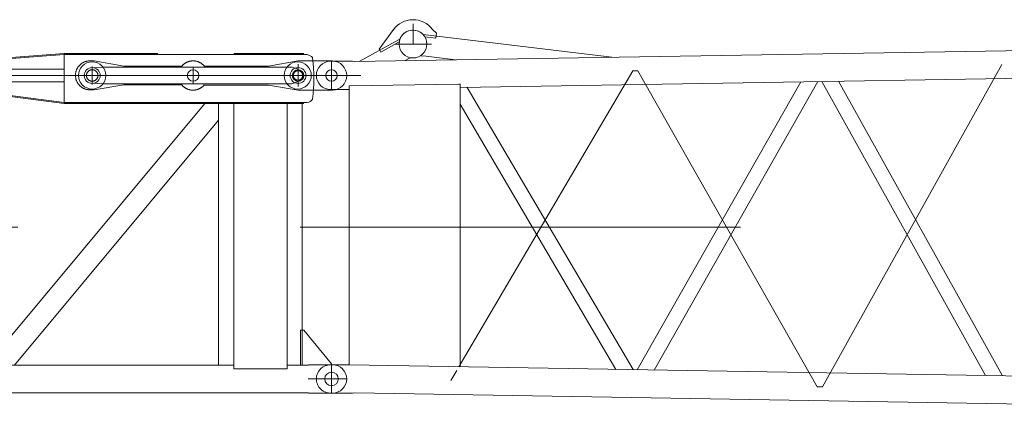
# Model space of a CAD drawing. Extents: x 22073 to 142282, y 6659 to 108851.
# Tile 10 of 68: x 54264 to 58971, y 14752 to 16689. Entities that reach past the tile are written whole.
import ezdxf

# ---------------------------------------------------------------- set-up
doc = ezdxf.new("R2010")
doc.units = 0
doc.header["$LTSCALE"] = 150
doc.header["$MEASUREMENT"] = 0
doc.linetypes.add('CENTER', pattern=[50.5, 30, -9, 2.5, -9])
doc.linetypes.add('HIDDEN', pattern=[12.6, 8.4, -4.2])
doc.layers.add('11', color=7, linetype='Continuous')

# ---------------------------------------------------------------- blocks, each defined once
blk = doc.blocks.new('*G25')
at = {"layer": '11', "color": 7, "linetype": 'HIDDEN', "lineweight": 9}
for p, q in [((54600.4, 16492.8), (54621.1, 16492.8)), ((54621.1, 16492.8), (54762.6, 16467.8)), ((55453.2, 16467.5), (55595.1, 16492.3)), ((55595.1, 16492.3), (55666.1, 16492.3)), ((54762.6, 16467.8), (55039.7, 16467.8)), ((55146.8, 16467.5), (55453.2, 16467.5)), ((54621, 16354.2), (54601, 16354.2)), ((54762.5, 16377.8), (54621, 16354.2)), ((55039.6, 16377.6), (54762.5, 16377.6)), ((55453.1, 16377.3), (55146.8, 16377.3)), ((55595, 16352.2), (55453.1, 16377.3)), ((55668.6, 16352.2), (55595, 16352.2))]:
    blk.add_line(p, q, dxfattribs=at)
at = {"layer": '11', "color": 7, "linetype": 'Continuous', "lineweight": 9}
for p, q in [((55666.1, 16492.2), (55760.1, 16492.2)), ((55760, 16352.1), (55668.6, 16352.1))]:
    blk.add_line(p, q, dxfattribs=at)
at = {"layer": '11', "color": 7, "linetype": 'CENTER', "lineweight": 9}
for p, q in [((55755, 16484.6), (55755, 16367)), ((55755, 16370), (55755, 16478.1))]:
    blk.add_line(p, q, dxfattribs=at)
at = {"layer": '11', "color": 7, "linetype": 'HIDDEN', "lineweight": 9}
for centre, radius, start, end in [((54600.4, 16423.5), 69.3, 90, -89.5209), ((55093.2, 16422.6), 70, 40.0008, 139.8162), ((55093.2, 16422.6), 70, -140.0136, -40.1776)]:
    blk.add_arc(centre, radius, start, end, dxfattribs=at)
at = {"layer": '11', "color": 7, "linetype": 'Continuous', "lineweight": 9}
blk.add_arc((55757.5, 16422.1), 70.1, -87.9355, 87.8656, dxfattribs=at)
blk = doc.blocks.new('*G24')
at = {"layer": '11', "color": 7, "linetype": 'CENTER', "lineweight": 9}
for p, q in [((55595, 16370.2), (55595, 16476.4)), ((54611, 16379), (54611, 16465.6)), ((54611, 16414.3), (54611, 16439.3)), ((54611, 16410.2), (54611, 16437.9)), ((55093.2, 16383.5), (55093.2, 16460.4)), ((55595, 16422.9), (55595, 16465.4)), ((55595, 16412), (55595, 16432.1)), ((54403, 16422.9), (55755, 16422.9)), ((54403, 16422.9), (55894.6, 16422.9)), ((55707.2, 16422.9), (54588.5, 16422.9)), ((55595, 16420.8), (55595, 16425.1)), ((55595, 16420.8), (55595, 16425.1)), ((55595, 16422.9), (55595, 16385.4))]:
    blk.add_line(p, q, dxfattribs=at)
at = {"layer": '11', "color": 7, "linetype": 'Continuous', "lineweight": 9}
blk.add_circle((55093.2, 16422.6), 27.5, dxfattribs=at)
at = {"layer": '11', "color": 7, "linetype": 'CENTER', "lineweight": 9}
blk.add_circle((55595, 16422.9), 22.5, dxfattribs=at)
at = {"layer": '11', "color": 7, "linetype": 'Continuous', "lineweight": 9}
blk.add_arc((55595, 16422.9), 22.5, -90, 90, dxfattribs=at)
at = {"layer": '11', "color": 7, "linetype": 'HIDDEN', "lineweight": 9}
blk.add_arc((55595, 16422.9), 22.5, -90, 90, dxfattribs=at)
at = {"color": 7, "linetype": 'Continuous', "lineweight": 9}
blk.add_blockref('*G25', (0, 0), dxfattribs=at)
blk = doc.blocks.new('*G49')
at = {"layer": '11', "color": 7, "linetype": 'CENTER', "lineweight": 9}
for p, q in [((56145, 16573), (56145, 16670.3)), ((56057, 16573), (56233, 16573)), ((55755, 16489.5), (55755, 16356.5)), ((58101, 14935.9), (58959, 16474.5)), ((57195, 16445.3), (56363.8, 15031.2)), ((57207, 16445.3), (57195, 16445.3)), ((57219, 16445.5), (57207, 16445.5)), ((58077, 14935.9), (57219, 16445.5)), ((55683.5, 16423), (55671.8, 16423)), ((55755, 16423), (55683.5, 16423)), ((55866.5, 16423), (55755, 16423)), ((65285, 15698), (55755, 15698)), ((55755, 15040.5), (55755, 14905.5)), ((56353.5, 15013.8), (56325, 14965.3)), ((55827.5, 14973), (55643.5, 14973)), ((58089, 14935.9), (58077, 14935.9)), ((58089, 14935.9), (58101, 14935.9))]:
    blk.add_line(p, q, dxfattribs=at)
at = {"layer": '11', "color": 7, "linetype": 'Continuous', "lineweight": 9}
for p, q in [((65173.3, 16644.4), (55866.4, 16489.5)), ((56050.7, 16641.7), (55982.8, 16547.9)), ((56218.8, 16615.2), (56193.2, 16618.3)), ((56218.8, 16615.2), (57094.9, 16510)), ((56256.2, 16625.2), (56237.3, 16643.2)), ((56253.3, 16601.2), (56256.2, 16625.2)), ((56061, 16584.5), (55887.5, 16489.9)), ((55989.9, 16534.9), (56078.2, 16583)), ((56054.9, 16581.2), (56082.2, 16596)), ((56078.2, 16583), (56080, 16589.7)), ((56080, 16589.7), (56081.6, 16596)), ((56200.6, 16607.6), (56253.3, 16601.2)), ((55982.8, 16547.9), (55985.2, 16543.5)), ((55985.2, 16543.5), (55989.9, 16534.9)), ((55755, 16490.5), (55750, 16490.5)), ((55855.4, 16490.5), (55755, 16490.5)), ((55843.3, 16490.5), (55837.5, 16490.5)), ((55866.4, 16489.5), (55855.4, 16490.5)), ((56104.3, 16493.5), (56130.8, 16507.9)), ((56181.1, 16517.4), (56206.6, 16514.4)), ((56346.9, 16497.5), (56206.6, 16514.4)), ((56369.6, 16364.9), (65173.3, 16511.4)), ((55839.1, 16373.7), (56363.6, 16382.1)), ((56363.6, 16382.1), (56369.6, 16382.1)), ((56369.6, 16382.1), (56369.6, 15031)), ((57216.6, 15017), (57998.2, 16392)), ((58079.5, 16393.3), (57296.4, 15015.6)), ((58881.1, 14989.2), (58098.1, 16393.7)), ((58177.5, 16395), (58962, 14987.9)), ((55755, 16355.5), (55750, 16355.5)), ((55838.6, 16355.5), (55755, 16355.5)), ((55838.6, 16355.5), (55837.5, 16355.5)), ((55839.1, 16355.5), (55838.6, 16355.5)), ((55839.1, 16355.5), (55839.1, 16373.7)), ((55839.1, 15040.5), (55839.1, 16355.5)), ((56369.6, 16364.9), (56369.6, 16364.9)), ((56404, 16365.5), (57196.5, 15017.3)), ((57114.5, 15018.6), (56369.6, 16285.9)), ((55839.1, 15040.5), (55755, 15040.5)), ((55839.1, 15040.5), (55837.5, 15040.5)), ((55839.1, 15040.5), (55839.1, 15040.5)), ((55839.1, 15039.9), (55839.1, 15040.5)), ((65110, 14885.6), (55839.1, 15039.9)), ((56363.6, 15031.2), (56363.6, 15031.2)), ((55855.4, 14905.5), (55755, 14905.5)), ((55843.3, 14905.5), (55837.5, 14905.5)), ((55866.4, 14906.4), (55855.4, 14905.5)), ((65173.3, 14751.5), (55866.4, 14906.4))]:
    blk.add_line(p, q, dxfattribs=at)
blk.add_lwpolyline([(55760, 16355.5), (55760.9, 16355.5), (55761.8, 16355.5), (55762.7, 16355.5), (55763.6, 16355.5), (55764.5, 16355.5), (55765.4, 16355.5), (55766.3, 16355.5), (55767.2, 16355.5), (55768, 16355.5), (55768.9, 16355.5)], dxfattribs=at)
for centre, radius in [((56144.6, 16573), 66.5), ((55755, 16423), 27.5), ((55755, 14973), 32.5)]:
    blk.add_circle(centre, radius, dxfattribs=at)
for centre, radius, start, end in [((56144.6, 16573), 116.3, 37.1514, 143.8203), ((56143.9, 16572.8), 66.5, 43.361, 159.5454), ((56143.9, 16572.8), 66.5, 31.5347, 43.3639), ((55750, 16423), 67.5, 90, 180), ((55750, 16423), 67.5, 180, -89.9974), ((55750, 14973), 67.5, 90, -179.9819), ((55750, 14973), 67.5, 180, -85.7646)]:
    blk.add_arc(centre, radius, start, end, dxfattribs=at)
blk = doc.blocks.new('*G50')
at = {"layer": '11', "color": 7, "linetype": 'Continuous', "lineweight": 9}
for p, q in [((54053.7, 16495.7), (54476.9, 16527.8)), ((54476.9, 16522.8), (54054.1, 16490.7)), ((54054.3, 16490.8), (54477.5, 16522.9)), ((54923.8, 16527.9), (54476.9, 16527.9)), ((54476.9, 16527.8), (54476.9, 16522.8)), ((54477.5, 16522.9), (55637.5, 16522.9)), ((54482.5, 16527.9), (54482.5, 16522.9)), ((54482.5, 16522.9), (54923.8, 16522.9)), ((54923.8, 16522.9), (54923.8, 16527.9)), ((54923.8, 16524.6), (54923.8, 16525.3)), ((55621.1, 16527.9), (55289.8, 16527.9)), ((55289.8, 16527.9), (55289.8, 16522.9)), ((55289.8, 16522.9), (55621.1, 16522.9)), ((55621.1, 16522.9), (55621.1, 16527.9)), ((54477.5, 16453.4), (54035.8, 16453.4)), ((54477.5, 16392.4), (54477.5, 16453.4)), ((54611, 16460.1), (54657.6, 16462.6)), ((54611, 16455.4), (54611, 16460.1)), ((54657.6, 16462.6), (55566.8, 16462.6)), ((55566.8, 16462.6), (55595, 16452.3)), ((54175, 16392.4), (54477.5, 16392.4)), ((54611, 16385.8), (54611, 16390.4)), ((54658.3, 16382.9), (54611, 16385.8)), ((55560.6, 16382.9), (54658.3, 16382.9)), ((55542.1, 16382.9), (55560.6, 16382.9)), ((55595, 16393.7), (55569.2, 16384.2)), ((55569.2, 16384.2), (55577.2, 16387.1)), ((55595, 16400.4), (55595, 16393.7)), ((55148.8, 16288.6), (54162, 15105.5)), ((54477.2, 16288.6), (54194.3, 16325.8)), ((54477.5, 16293.5), (54194.9, 16330.5)), ((54476.6, 16293.7), (54476, 16288.8)), ((55621, 16288.6), (54477.2, 16288.6)), ((55637.6, 16293.5), (54477.5, 16293.5)), ((54482.5, 16288.6), (54482.5, 16293.5)), ((54482.5, 16293.5), (55621, 16293.5)), ((55215, 16288.6), (55148.8, 16288.6)), ((55215, 16209.3), (55215, 16288.6)), ((55316.6, 16288.6), (55215, 16288.6)), ((55215, 16288.6), (55215, 15039.4)), ((55287.3, 15021.1), (55287.3, 16288.6)), ((55287.3, 16288.6), (55542.4, 16288.6)), ((55615, 16288.6), (55513.4, 16288.6)), ((55542.4, 16288.6), (55542.4, 15021.1)), ((55615, 15039.4), (55615, 16288.6)), ((55621, 16293.5), (55621, 16288.6)), ((54239.1, 15039.4), (55215, 16209.3)), ((55622, 15205.4), (55606.9, 15205.4)), ((55606.9, 15205.4), (55606.9, 15039.4)), ((55755, 15045.4), (55622, 15205.4)), ((55216, 15039.4), (49864.5, 15039.4)), ((55215, 15039.4), (55287.3, 15039.4)), ((55542.4, 15021.1), (55287.3, 15021.1)), ((55542.4, 15039.4), (55615, 15039.4)), ((55606.9, 15039.4), (55645.5, 15039.4)), ((55645.5, 15039.4), (55616, 15039.4)), ((55621.6, 15039.4), (55616, 15039.4)), ((55645.5, 15040.4), (55755, 15040.4)), ((55645.5, 15039.4), (55645.5, 15040.4)), ((55654.6, 15040.4), (55755, 15040.4)), ((55755, 15040.4), (55755, 15045.4)), ((55755, 15040.4), (55760, 15040.4)), ((49864.5, 14906.4), (55645.5, 14906.4)), ((55755, 14905.4), (55645.5, 14905.4)), ((55654.6, 14905.4), (55755, 14905.4))]:
    blk.add_line(p, q, dxfattribs=at)
at = {"layer": '11', "color": 7, "linetype": 'HIDDEN', "lineweight": 9}
for p, q in [((54477.5, 16293.5), (54477.5, 16522.9)), ((54477.5, 16522.9), (54482.5, 16522.9)), ((54611, 16461.2), (54611, 16455.9)), ((54611.3, 16390.4), (54611.3, 16384.3)), ((55595, 16393.7), (55595, 16400.4)), ((54482.5, 16293.5), (54477.5, 16293.5))]:
    blk.add_line(p, q, dxfattribs=at)
at = {"layer": '11', "color": 7, "linetype": 'CENTER', "lineweight": 9}
for p, q in [((55595, 16370.2), (55595, 16476.4)), ((54611, 16379), (54611, 16465.6)), ((55093.2, 16383.5), (55093.2, 16460.4)), ((54588.5, 16422.9), (54154.7, 16422.9)), ((55595, 16420.8), (55595, 16425.1)), ((55595, 16420.8), (55595, 16425.1)), ((55632.5, 16422.9), (55707.2, 16422.9)), ((49755, 15697.9), (55755, 15697.9)), ((55660.2, 15040.4), (55666, 15040.4)), ((55755, 15040.4), (55755, 14905.4)), ((55755, 15034.7), (55755, 14917.1)), ((55827.5, 14972.9), (55643.5, 14972.9)), ((55666, 14905.4), (55655, 14905.4))]:
    blk.add_line(p, q, dxfattribs=at)
at = {"layer": '11', "color": 7, "linetype": 'Continuous', "lineweight": 9}
blk.add_lwpolyline([(55637.5, 16522.9), (55642.2, 16521.2), (55646.4, 16519.6), (55650.1, 16518), (55653.4, 16516.4), (55656.2, 16514.8), (55658.7, 16513.2), (55660.7, 16511.5), (55662.4, 16509.8), (55663.6, 16508.1), (55664.5, 16506.3)], dxfattribs=at)
for centre, radius in [((54611, 16422.9), 65), ((55593.3, 16422.9), 65), ((54611.1, 16422.9), 38), ((55093.2, 16422.6), 27.5), ((55595, 16422.9), 38), ((55595.1, 16422.3), 27.5)]:
    blk.add_circle(centre, radius, dxfattribs=at)
at = {"layer": '11', "color": 7, "linetype": 'HIDDEN', "lineweight": 9}
blk.add_circle((54611.1, 16422.9), 27.5, dxfattribs=at)
at = {"layer": '11', "color": 7, "linetype": 'CENTER', "lineweight": 9}
blk.add_circle((55595, 16422.9), 22.5, dxfattribs=at)
at = {"layer": '11', "color": 7, "linetype": 'Continuous', "lineweight": 9}
for centre, radius, start, end in [((54886.6, 16408.2), 784, -7.1854, 7.1852), ((55560.6, 16413), 30, -90, -73.3559), ((55560.6, 16413.1), 30.1, -90, -73.4224), ((55637.6, 16323.5), 30, -90, -26.492), ((55760, 14972.9), 67.5, 0, 90), ((55760, 14972.9), 67.5, -90, 0)]:
    blk.add_arc(centre, radius, start, end, dxfattribs=at)

msp = doc.modelspace()

# ---------------------------------------------------------------- block references
at = {"color": 7, "linetype": 'Continuous', "lineweight": 9}
for name in ['*G49', '*G50', '*G24']:
    msp.add_blockref(name, (0, 0), dxfattribs=at)

doc.saveas('drawing.dxf')
